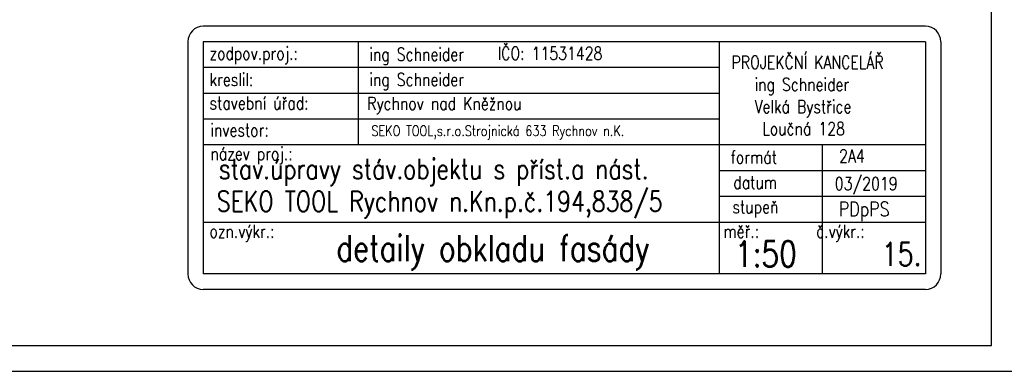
# Model space of a CAD drawing. Header units: millimetres. Extents: x -637441 to -130928, y -380379 to -53767.
# Tile 172 of 193: x -358837 to -349292, y -160594 to -157187. Entities that reach past the tile are written whole.
import ezdxf

# ---------------------------------------------------------------- set-up
doc = ezdxf.new("R2010")
doc.units = ezdxf.units.MM
doc.header["$LTSCALE"] = 10
for name, color, linetype, lineweight in [('CKFORMATY', 7, 'Continuous', 25), ('CKTEXTY_MALE', 7, 'Continuous', 25), ('CKTEXTY_STREDNI', 6, 'Continuous', 50)]:
    doc.layers.add(name, color=color, linetype=linetype, lineweight=lineweight)
doc.layers.add('POPISKA', color=4, linetype='Continuous')
doc.styles.get("Standard").update_dxf_attribs({"font": 'simplex.shx', "width": 0.8})

# ---------------------------------------------------------------- blocks, each defined once
blk = doc.blocks.new('FORM_a3')
for p, q in [((41.5, 0.5), (41.5, 29.2)), ((0.5, 0.5), (41.5, 0.5)), ((0, 0), (42, 0))]:
    blk.add_line(p, q)

msp = doc.modelspace()

# ---------------------------------------------------------------- linework, layer by layer
at = {"color": 7, "lineweight": -2}
for p, q in [((-355556.915, -157400.529), (-355556.915, -158400.529)), ((-352056.915, -157650.529), (-357056.915, -157650.529)), ((-352056.915, -157900.529), (-357056.915, -157900.529)), ((-352056.915, -158150.529), (-357056.915, -158150.529))]:
    msp.add_line(p, q, dxfattribs=at)
at = {"lineweight": -2}
for p, q in [((-350056.915, -158650.529), (-352056.915, -158650.529)), ((-350056.915, -158900.529), (-352056.915, -158900.529))]:
    msp.add_line(p, q, dxfattribs=at)
at = {"layer": 'POPISKA', "lineweight": -2}
for p, q in [((-350056.915, -157250.529), (-357056.915, -157250.529)), ((-357206.915, -157400.529), (-357206.915, -159650.529)), ((-357056.915, -157400.529), (-357056.915, -159650.529)), ((-350056.915, -157400.529), (-357056.915, -157400.529)), ((-352056.915, -157400.529), (-352056.915, -159650.529)), ((-350056.915, -157400.529), (-350056.915, -159650.529)), ((-349906.915, -157400.529), (-349906.915, -159650.529)), ((-350056.915, -158400.529), (-357056.915, -158400.529)), ((-351056.915, -158400.529), (-351056.915, -159650.529)), ((-350056.915, -159150.529), (-357056.915, -159150.529)), ((-350056.915, -159650.529), (-357056.915, -159650.529)), ((-350056.915, -159800.529), (-357056.915, -159800.529))]:
    msp.add_line(p, q, dxfattribs=at)
for centre, start, end in [((-357056.915, -157400.529), 90, 180), ((-350056.915, -157400.529), 0, 90), ((-357056.915, -159650.529), 180, 270), ((-350056.915, -159650.529), 270, 0)]:
    msp.add_arc(centre, 150, start, end, dxfattribs=at)

# ---------------------------------------------------------------- block references
at = {"layer": 'CKFORMATY', "xscale": 500, "yscale": 500, "zscale": 500}
msp.add_blockref('FORM_a3', (-370166.389, -160593.794), dxfattribs=at)

# ---------------------------------------------------------------- texts
at = {"layer": 'CKTEXTY_MALE', "color": 7, "lineweight": -2, "width": 0.8}
for s, height, p in [('zodpov.proj.:', 125, (-356996.537, -157574.977)), ('ing Schneider', 125, (-355447.033, -157583.729)), ('IČO: 11531428', 125, (-354203.928, -157574.977)), ('PROJEKČNÍ KANCELÁŘ', 125, (-351936.575, -157662.493)), ('kreslil:', 125, (-356996.537, -157828.774)), ('ing Schneider', 125, (-355447.033, -157828.774)), ('   ing Schneider', 125, (-351936.575, -157876.779)), ('stavební úřad:', 125, (-356996.537, -158056.315)), ('Rychnov nad Kněžnou', 125, (-355468.104, -158061.062)), ('   Velká Bystřice', 125, (-351936.575, -158091.064)), ('    Loučná 128', 125, (-351936.575, -158305.35)), ('investor:', 125, (-356987.782, -158318.864)), ('SEKO TOOL,s.r.o.Strojnická 633 Rychnov n.K.', 100, (-355427.094, -158313.322)), ('název proj.:', 125, (-356987.782, -158546.405)), ('formát', 125, (-351945.329, -158581.412)), ('2A4', 125, (-350893.348, -158570.847)), ('datum', 125, (-351919.066, -158826.457)), ('03/2019', 125, (-350935.29, -158837.507)), ('stupeň', 125, (-351927.82, -159062.75)), ('ozn.výkr.:', 125, (-356996.537, -159299.044)), ('měř.:       č.výkr.:', 125, (-352015.363, -159299.044))]:
    msp.add_text(s, height=height, dxfattribs=at).set_placement(p)
at = {"layer": 'CKTEXTY_MALE', "width": 0.8}
msp.add_text('PDpPS', height=140.625, dxfattribs=at).set_placement((-350895.946, -159091.082))
at = {"layer": 'CKTEXTY_MALE', "color": 6, "lineweight": -2, "width": 0.8}
msp.add_text('15.', height=225, dxfattribs=at).set_placement((-350480.197, -159570.612))
at = {"layer": 'CKTEXTY_STREDNI', "lineweight": -2, "width": 0.8}
for s, height, p in [('stav.úpravy stáv.objektu s příst.a nást.', 196, (-356906.644, -158730.115)), ('SEKO TOOL Rychnov n.Kn.p.č.194,838/5', 196, (-356926.235, -159044.882)), ('detaily obkladu fasády', 250, (-355767.383, -159526.021)), ('1:50   ', 250, (-351903.389, -159581.678))]:
    msp.add_text(s, height=height, dxfattribs=at).set_placement(p)

doc.saveas('drawing.dxf')
